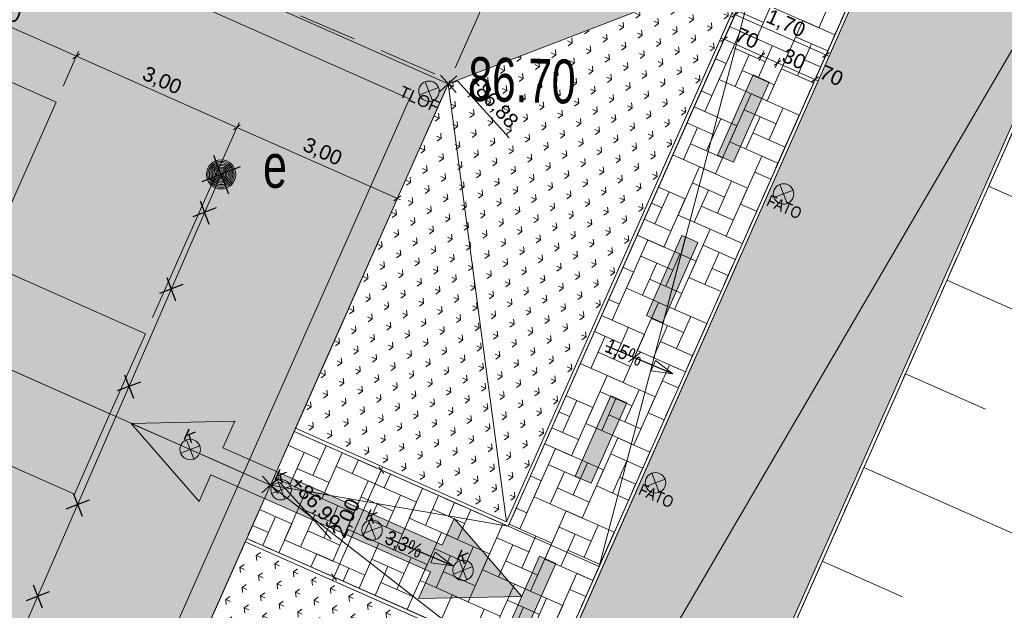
# Model space of a CAD drawing. Header units: metres. Extents: x -1013 to 1493497, y -5789518 to 1032.
# Tile 43 of 73: x 6 to 23, y -3 to 7. Entities that reach past the tile are written whole.
import ezdxf
from ezdxf.xclip import XClip

# ---------------------------------------------------------------- set-up
doc = ezdxf.new("R2010")
doc.units = ezdxf.units.M
doc.header["$MEASUREMENT"] = 0
doc.header["$XCLIPFRAME"] = 0
doc.linetypes.add('2_KTCR02', pattern=[1.5, 1, -0.5])
doc.linetypes.add('Kropki i Kreski', pattern=[0.72, 0.36, -0.18, 0, -0.18])
for name, color, linetype in [('130-Z Teren', 7, 'Continuous'), ('700-L Mapa 1_100 dwg', 7, 'Continuous'), ('711-L Wymiary opisy', 7, 'Continuous')]:
    doc.layers.add(name, color=color, linetype=linetype)
for name, color, linetype, lineweight in [('130-Z Teren1', 7, 'Continuous', 13), ('130-Z Teren114', 113, 'Continuous', 25), ('130-Z Teren21', 37, 'Continuous', 5), ('130-Z Teren252', 70, 'Continuous', 13), ('130-Z Teren69', 41, 'Continuous', 13), ('130-Z Teren93', 254, 'Continuous', 13), ('130-Z Teren94', 9, 'Continuous', 13), ('310-W Oświetlenie1', 7, 'Continuous', 13), ('450-K Belki21', 37, 'Continuous', 5), ('450-K Belki69', 41, 'Continuous', 13), ('703-L Płaszczyzny podejścia 2D3', 152, 'Continuous', 30), ('709-L Rzędne terenu25', 5, 'Continuous', 13), ('709-L Rzędne terenu85', 1, 'Continuous', 25), ('711-L Wymiary opisy1', 7, 'Continuous', 13), ('711-L Wymiary opisy85', 1, 'Continuous', 25), ('718-L Elementy do rozbiórki85', 1, 'Continuous', 25), ('720-L Oznakowanie lądowiska1', 7, 'Continuous', 13), ('720-L Oznakowanie lądowiska253', 2, 'Continuous', 13), ('720-L Oznakowanie lądowiska91', 255, 'Continuous', 13), ('720-L Oznakowanie lądowiska94', 9, 'Continuous', 13), ('810-G Ogólne2', 4, 'Continuous', 20), ('ex_02_DXF_MZ_500_4_KTCR_D_L_17', 9, 'Continuous', 18), ('ex_02_DXF_MZ_500_4_RTPW_T_17', 9, 'Continuous', 18), ('ex_02_DXF_MZ_500_4_SUPE_D_L_31', 9, 'Continuous', 18), ('ex_02_DXF_MZ_500_4_SUUE_D_T_97', 9, 'Continuous', 18), ('ex_02_DXF_MZ_500_4_SUUE_E_T_87', 9, 'Continuous', 18)]:
    doc.layers.add(name, color=color, linetype=linetype, lineweight=lineweight)
doc.styles.add('STYL_AUTOMATYCZNY_1', font='arial.ttf')
doc.styles.add('STYL_AUTOMATYCZNY_2', font='arial.ttf')
doc.styles.add('STYL_AUTOMATYCZNY_3', font='ARIALN.TTF')
doc.styles.add('STYL_AUTOMATYCZNY_4', font='arial.ttf', dxfattribs={"width": 0.7})
doc.dimstyles.new('STYL_AUTOMATYCZNY__1', dxfattribs={"dimtxt": 0.25, "dimasz": 0.095, "dimexe": 0.18, "dimexo": 0.3, "dimgap": 0, "dimtad": 1, "dimzin": 0, "dimdsep": 46, "dimtxsty": 'STYL_AUTOMATYCZNY_2', "dimblk": 'ARROWHEAD_2', "dimblk1": 'ARROWHEAD_2', "dimblk2": 'ARROWHEAD_2', "dimcen": 0.09, "dimclrd": 7, "dimclre": 7, "dimclrt": 1, "dimazin": 0, "dimtfac": 1, "dimtdec": 4, "dimtmove": 0, "dimatfit": 3, "dimfxl": 1, "dimtolj": 1, "dimtzin": 0, "dimarcsym": 0})
doc.dimstyles.new('STYL_AUTOMATYCZNY__5', dxfattribs={"dimtxt": 0.18, "dimasz": 0.3648, "dimexe": 0.18, "dimexo": 0.0625, "dimgap": 0, "dimtad": 0, "dimtih": 1, "dimtoh": 1, "dimdec": 4, "dimzin": 0, "dimdsep": 46, "dimcen": 0.09, "dimadec": 0, "dimazin": 0, "dimtfac": 1, "dimtdec": 4, "dimtmove": 0, "dimatfit": 3, "dimldrblk": 'ARROWHEAD_4', "dimfxl": 1, "dimtolj": 1, "dimtzin": 0, "dimarcsym": 0})

# ---------------------------------------------------------------- blocks, each defined once
blk = doc.blocks.new('*X4')
at = {"layer": '130-Z Teren93', "color": 254, "linetype": 'Continuous', "lineweight": 13}
for p, q in [((20.273, 7.996), (19.908, 7.173)), ((19.207, 7.812), (18.843, 6.989)), ((18.964, 7.264), (18.507, 7.466)), ((19.908, 7.173), (19.086, 7.538)), ((19.27, 6.472), (19.634, 7.295)), ((20.183, 7.052), (19.634, 7.295)), ((18.204, 6.288), (18.568, 7.111)), ((18.843, 6.989), (18.385, 7.192)), ((19.391, 6.746), (18.568, 7.111)), ((19.513, 7.02), (20.061, 6.777)), ((19.787, 6.899), (19.544, 6.35)), ((18.447, 6.837), (18.995, 6.593)), ((18.874, 6.319), (19.117, 6.868)), ((19.391, 6.746), (19.026, 5.923)), ((18.325, 6.562), (17.961, 5.739)), ((18.325, 6.562), (18.142, 6.643)), ((18.721, 6.715), (18.478, 6.166)), ((19.94, 6.503), (19.665, 6.625)), ((19.148, 6.198), (18.599, 6.441)), ((19.818, 6.229), (19.27, 6.472)), ((19.026, 5.923), (18.204, 6.288)), ((18.082, 6.014), (17.899, 6.095)), ((18.388, 5.222), (18.752, 6.045)), ((19.575, 5.68), (18.752, 6.045)), ((18.509, 5.496), (17.778, 5.82)), ((17.961, 5.739), (17.778, 5.82)), ((18.631, 5.771), (19.179, 5.528)), ((19.058, 5.253), (19.301, 5.802)), ((17.992, 5.069), (18.235, 5.618)), ((18.905, 5.649), (18.662, 5.101)), ((19.575, 5.68), (19.21, 4.857)), ((17.839, 5.465), (17.596, 4.917)), ((17.656, 5.546), (18.113, 5.344)), ((18.509, 5.496), (18.144, 4.673)), ((19.21, 4.857), (18.388, 5.222)), ((19.332, 5.132), (18.783, 5.375)), ((18.266, 4.948), (17.717, 5.191)), ((18.144, 4.673), (17.413, 4.998)), ((18.572, 4.156), (18.936, 4.979)), ((19.21, 4.857), (18.936, 4.979)), ((17.506, 3.972), (17.87, 4.795)), ((18.693, 4.43), (17.87, 4.795)), ((18.176, 4.003), (18.419, 4.552)), ((18.815, 4.705), (19.089, 4.583)), ((17.627, 4.246), (17.17, 4.449)), ((17.749, 4.521), (18.297, 4.278)), ((18.023, 4.399), (17.78, 3.851)), ((18.693, 4.43), (18.328, 3.608)), ((17.11, 3.819), (17.353, 4.368)), ((17.627, 4.246), (17.263, 3.424)), ((17.048, 4.175), (17.231, 4.094)), ((18.45, 3.882), (17.901, 4.125)), ((18.846, 4.035), (18.572, 4.156)), ((17.384, 3.698), (16.927, 3.9)), ((18.328, 3.608), (17.506, 3.972)), ((17.69, 2.906), (18.054, 3.729)), ((18.603, 3.486), (18.054, 3.729)), ((16.624, 2.722), (16.988, 3.545)), ((17.263, 3.424), (16.805, 3.626)), ((17.811, 3.181), (16.988, 3.545)), ((17.933, 3.455), (18.481, 3.212)), ((16.867, 3.271), (17.415, 3.028)), ((17.294, 2.754), (17.537, 3.302)), ((18.207, 3.333), (17.964, 2.785)), ((16.745, 2.997), (16.562, 3.078)), ((17.141, 3.149), (16.898, 2.601)), ((17.811, 3.181), (17.446, 2.358)), ((18.36, 2.937), (18.085, 3.059)), ((16.745, 2.997), (16.381, 2.174)), ((17.568, 2.632), (17.019, 2.875)), ((18.238, 2.663), (17.69, 2.906)), ((17.446, 2.358), (16.624, 2.722)), ((16.502, 2.448), (16.319, 2.529)), ((16.808, 1.656), (17.172, 2.479)), ((17.995, 2.115), (17.172, 2.479)), ((16.929, 1.931), (16.198, 2.255)), ((16.381, 2.174), (16.198, 2.255)), ((17.051, 2.205), (17.599, 1.962)), ((17.478, 1.688), (17.721, 2.236)), ((16.412, 1.504), (16.655, 2.052)), ((17.325, 2.083), (17.082, 1.535)), ((17.995, 2.115), (17.63, 1.292)), ((16.259, 1.9), (16.016, 1.351)), ((16.076, 1.981), (16.533, 1.778)), ((16.929, 1.931), (16.564, 1.108)), ((17.752, 1.566), (17.203, 1.809)), ((16.686, 1.382), (16.137, 1.625)), ((17.63, 1.292), (16.808, 1.656)), ((16.564, 1.108), (15.833, 1.432)), ((16.992, 0.591), (17.356, 1.413)), ((17.63, 1.292), (17.356, 1.413)), ((15.926, 0.407), (16.29, 1.229)), ((17.113, 0.865), (16.29, 1.229)), ((17.235, 1.139), (17.509, 1.018)), ((16.047, 0.681), (15.59, 0.883)), ((16.169, 0.955), (16.717, 0.712)), ((16.596, 0.438), (16.839, 0.986)), ((17.113, 0.865), (16.748, 0.042)), ((15.53, 0.254), (15.773, 0.802)), ((16.047, 0.681), (15.683, -0.142)), ((16.443, 0.834), (16.2, 0.285)), ((15.468, 0.609), (15.651, 0.528)), ((16.87, 0.316), (16.321, 0.559)), ((17.266, 0.469), (16.992, 0.591)), ((16.748, 0.042), (15.926, 0.407)), ((15.804, 0.132), (15.347, 0.335)), ((10.839, 0.035), (11.388, -0.208)), ((11.266, -0.482), (11.492, 0.028)), ((15.683, -0.142), (15.225, 0.061)), ((16.11, -0.659), (16.474, 0.164)), ((17.023, -0.08), (16.474, 0.164)), ((11.113, -0.086), (10.87, -0.635)), ((11.766, -0.093), (11.419, -0.878)), ((11.662, -0.329), (11.766, -0.093)), ((15.044, -0.843), (15.408, -0.02)), ((16.231, -0.385), (15.408, -0.02)), ((16.353, -0.111), (16.901, -0.354)), ((12.485, -0.694), (11.662, -0.329)), ((12.041, -0.215), (11.936, -0.451)), ((15.287, -0.295), (15.835, -0.538)), ((15.714, -0.812), (15.957, -0.264)), ((16.627, -0.232), (16.384, -0.781)), ((11.54, -0.603), (10.992, -0.36)), ((12.589, -0.458), (12.485, -0.694)), ((15.165, -0.569), (14.982, -0.488)), ((15.561, -0.416), (15.318, -0.965)), ((16.231, -0.385), (15.866, -1.208)), ((11.419, -0.878), (10.596, -0.513)), ((11.846, -1.395), (12.211, -0.572)), ((13.033, -0.937), (12.211, -0.572)), ((15.165, -0.569), (14.801, -1.392)), ((16.658, -0.902), (16.11, -0.659)), ((16.78, -0.628), (16.505, -0.507)), ((10.78, -1.579), (11.145, -0.756)), ((11.967, -1.121), (11.145, -0.756)), ((12.516, -1.364), (12.759, -0.815)), ((12.912, -1.211), (13.138, -0.701)), ((13.412, -0.823), (13.186, -1.333)), ((15.988, -0.934), (15.439, -0.691)), ((11.45, -1.548), (11.693, -0.999)), ((12.089, -0.847), (12.638, -1.09)), ((12.363, -0.968), (12.12, -1.517)), ((13.033, -0.937), (12.669, -1.76)), ((13.582, -1.18), (13.686, -0.944)), ((15.866, -1.208), (15.044, -0.843)), ((10.902, -1.305), (10.353, -1.062)), ((11.023, -1.03), (11.572, -1.274)), ((11.297, -1.152), (11.054, -1.701)), ((11.967, -1.121), (11.603, -1.944)), ((13.856, -1.301), (13.308, -1.058)), ((13.961, -1.066), (13.735, -1.576)), ((14.922, -1.118), (14.739, -1.037)), ((15.228, -1.909), (15.592, -1.086)), ((16.415, -1.451), (15.592, -1.086)), ((10.231, -1.336), (10.506, -1.457)), ((10.408, -1.679), (10.627, -1.183)), ((10.902, -1.305), (10.682, -1.8)), ((12.79, -1.485), (12.242, -1.242)), ((13.735, -1.576), (12.912, -1.211)), ((14.162, -2.093), (14.509, -1.309)), ((15.349, -1.635), (14.618, -1.311)), ((14.801, -1.392), (14.618, -1.311)), ((15.898, -1.878), (16.141, -1.329)), ((11.724, -1.669), (11.176, -1.426)), ((12.669, -1.76), (11.846, -1.395)), ((13.096, -2.277), (13.46, -1.454)), ((14.283, -1.819), (13.46, -1.454)), ((14.832, -2.062), (15.075, -1.513)), ((15.471, -1.361), (16.019, -1.604)), ((15.745, -1.482), (15.502, -2.031)), ((16.415, -1.451), (16.05, -2.274)), ((11.603, -1.944), (10.78, -1.579)), ((12.053, -2.408), (12.394, -1.638)), ((13.217, -2.003), (12.394, -1.638)), ((14.405, -1.545), (14.953, -1.788)), ((14.679, -1.666), (14.436, -2.215)), ((15.349, -1.635), (14.984, -2.458)), ((11.23, -2.043), (11.329, -1.822)), ((12.151, -2.187), (11.329, -1.822)), ((13.339, -1.729), (13.887, -1.972)), ((13.613, -1.85), (13.37, -2.399)), ((13.766, -2.246), (14.009, -1.697)), ((14.283, -1.819), (13.919, -2.642)), ((16.172, -2), (15.623, -1.756)), ((12.273, -1.912), (12.821, -2.156)), ((12.7, -2.43), (12.943, -1.881)), ((13.217, -2.003), (12.876, -2.773)), ((15.106, -2.183), (14.557, -1.94)), ((16.05, -2.274), (15.228, -1.909)), ((11.779, -2.287), (11.877, -2.065)), ((12.151, -2.187), (12.053, -2.408)), ((12.547, -2.034), (12.328, -2.53)), ((14.04, -2.367), (13.492, -2.124)), ((14.984, -2.458), (14.162, -2.093)), ((15.412, -2.975), (15.776, -2.152)), ((16.05, -2.274), (15.776, -2.152)), ((12.974, -2.551), (12.426, -2.308)), ((13.919, -2.642), (13.096, -2.277)), ((14.346, -3.159), (14.71, -2.336)), ((15.533, -2.701), (14.71, -2.336)), ((13.425, -3.016), (13.644, -2.52)), ((14.467, -2.885), (13.644, -2.52)), ((15.655, -2.427), (15.929, -2.548)), ((14.589, -2.61), (15.137, -2.854)), ((15.016, -3.128), (15.259, -2.579)), ((13.95, -3.312), (14.193, -2.763)), ((14.863, -2.732), (14.62, -3.281)), ((15.533, -2.701), (15.168, -3.524))]:
    blk.add_line(p, q, dxfattribs=at)
blk = doc.blocks.new('*D12')
at = {"layer": '711-L Wymiary opisy1', "color": 7, "linetype": 'Continuous', "lineweight": 13}
for p, q in [((-4.28, 25.527), (4.085, 21.82)), ((-0.015, 12.565), (4.123, 21.905)), ((4.144, 21.862), (4.027, 21.777)), ((4.085, 21.82), (17.799, 15.743)), ((13.698, 6.488), (17.837, 15.828)), ((17.858, 15.785), (17.741, 15.7)), ((17.799, 15.743), (26.165, 12.036))]:
    blk.add_line(p, q, dxfattribs=at)
at = {"layer": '711-L Wymiary opisy85', "color": 1, "lineweight": 25, "insert": (10.57, 19.001), "char_height": 0.25, "attachment_point": 7, "rotation": 336.1008, "style": 'STYL_AUTOMATYCZNY_2'}
blk.add_mtext('\\A1;{\\pql;\\fArial|b0|i0|c238|p0;\\W1.000000;15,00}', dxfattribs=at)
blk = doc.blocks.new('ARROWHEAD_2')
at = {"color": 0, "linetype": 'Continuous', "lineweight": 0}
for p, q in [((0, 0), (-1, 0)), ((-0.38, -0.66), (0.38, 0.66))]:
    blk.add_line(p, q, dxfattribs=at)
blk = doc.blocks.new('*D13')
at = {"layer": '711-L Wymiary opisy1', "color": 7, "linetype": 'Continuous', "lineweight": 13}
for p, q in [((17.858, 15.785), (17.741, 15.7)), ((17.799, 15.743), (26.165, 12.036)), ((25.771, 11.146), (26.203, 12.122)), ((26.107, 11.993), (26.223, 12.078)), ((26.165, 12.036), (26.221, 12.011))]:
    blk.add_line(p, q, dxfattribs=at)
at = {"layer": '711-L Wymiary opisy85', "color": 1, "lineweight": 25, "insert": (21.697, 14.07), "char_height": 0.25, "attachment_point": 7, "rotation": 336.1008, "style": 'STYL_AUTOMATYCZNY_2'}
blk.add_mtext('\\A1;{\\pql;\\fArial|b0|i0|c238|p0;\\W1.000000;9,15}', dxfattribs=at)
blk = doc.blocks.new('*D24')
at = {"layer": '711-L Wymiary opisy1', "color": 7, "linetype": 'Continuous', "lineweight": 13}
for p, q in [((13.455, 5.94), (12.671, 4.168)), ((9.907, 5.427), (10.024, 5.512)), ((12.709, 4.254), (9.966, 5.47)), ((12.65, 4.212), (12.767, 4.297)), ((12.764, 4.229), (12.709, 4.254))]:
    blk.add_line(p, q, dxfattribs=at)
at = {"layer": '711-L Wymiary opisy85', "color": 1, "lineweight": 25, "insert": (11.052, 5.043), "char_height": 0.25, "attachment_point": 7, "rotation": 336.1008, "style": 'STYL_AUTOMATYCZNY_2'}
blk.add_mtext('\\A1;{\\pql;\\fArial|b0|i0|c238|p0;\\W1.000000;3,00}', dxfattribs=at)
blk = doc.blocks.new('*D25')
at = {"layer": '711-L Wymiary opisy1', "color": 7, "linetype": 'Continuous', "lineweight": 13}
for p, q in [((7.223, 6.685), (4.48, 7.9)), ((7.261, 6.771), (6.998, 6.176)), ((7.165, 6.642), (7.281, 6.727)), ((9.966, 5.47), (7.223, 6.685)), ((10.004, 5.555), (8.525, 2.218)), ((9.907, 5.427), (10.024, 5.512)), ((12.709, 4.254), (9.966, 5.47))]:
    blk.add_line(p, q, dxfattribs=at)
at = {"layer": '711-L Wymiary opisy85', "color": 1, "lineweight": 25, "insert": (8.31, 6.258), "char_height": 0.25, "attachment_point": 7, "rotation": 336.1008, "style": 'STYL_AUTOMATYCZNY_2'}
blk.add_mtext('\\A1;{\\pql;\\fArial|b0|i0|c238|p0;\\W1.000000;3,00}', dxfattribs=at)
blk = doc.blocks.new('*D26')
at = {"layer": '711-L Wymiary opisy1', "color": 7, "linetype": 'Continuous', "lineweight": 13}
for p, q in [((4.48, 7.9), (1.737, 9.116)), ((4.518, 7.986), (4.255, 7.392)), ((4.422, 7.858), (4.538, 7.943)), ((7.223, 6.685), (4.48, 7.9)), ((7.165, 6.642), (7.281, 6.727))]:
    blk.add_line(p, q, dxfattribs=at)
at = {"layer": '711-L Wymiary opisy85', "color": 1, "lineweight": 25, "insert": (5.567, 7.474), "char_height": 0.25, "attachment_point": 7, "rotation": 336.1008, "style": 'STYL_AUTOMATYCZNY_2'}
blk.add_mtext('\\A1;{\\pql;\\fArial|b0|i0|c238|p0;\\W1.000000;3,00}', dxfattribs=at)
blk = doc.blocks.new('*D44')
at = {"layer": '711-L Wymiary opisy1', "color": 7, "linetype": 'Continuous', "lineweight": 13}
for p, q in [((20.976, 8.842), (19.806, 6.203)), ((19.204, 6.572), (18.93, 6.693)), ((19.146, 6.529), (19.263, 6.614)), ((19.242, 6.658), (19.166, 6.486)), ((19.844, 6.288), (19.204, 6.572)), ((19.786, 6.246), (19.903, 6.331)), ((19.9, 6.264), (19.844, 6.288))]:
    blk.add_line(p, q, dxfattribs=at)
at = {"layer": '711-L Wymiary opisy85', "color": 1, "lineweight": 25, "char_height": 0.25, "attachment_point": 7, "rotation": 336.1008, "style": 'STYL_AUTOMATYCZNY_2'}
for s, insert in [('\\A1;{\\pql;\\fArial|b0|i0|c238|p0;\\W1.000000;30}', (19.258, 6.603)), ('\\A1;{\\pql;\\fArial|b0|i0|c238|p0;\\W1.000000;70}', (19.898, 6.319))]:
    blk.add_mtext(s, dxfattribs=dict(at, insert=insert))
blk = doc.blocks.new('*D45')
at = {"layer": '711-L Wymiary opisy1', "color": 7, "linetype": 'Continuous', "lineweight": 13}
for p, q in [((18.872, 6.651), (18.988, 6.736)), ((19.204, 6.572), (18.93, 6.693)), ((19.146, 6.529), (19.263, 6.614))]:
    blk.add_line(p, q, dxfattribs=at)
blk = doc.blocks.new('*D46')
at = {"layer": '711-L Wymiary opisy1', "color": 7, "linetype": 'Continuous', "lineweight": 13}
for p, q in [((18.733, 7.976), (18.252, 6.891)), ((18.349, 7.02), (18.232, 6.935)), ((18.29, 6.977), (18.234, 7.002)), ((18.93, 6.693), (18.29, 6.977)), ((18.872, 6.651), (18.988, 6.736)), ((18.968, 6.779), (18.892, 6.608)), ((19.204, 6.572), (18.93, 6.693))]:
    blk.add_line(p, q, dxfattribs=at)
at = {"layer": '711-L Wymiary opisy85', "color": 1, "lineweight": 25, "insert": (18.456, 6.958), "char_height": 0.25, "attachment_point": 7, "rotation": 336.1008, "style": 'STYL_AUTOMATYCZNY_2'}
blk.add_mtext('\\A1;{\\pql;\\fArial|b0|i0|c238|p0;\\W1.000000;70}', dxfattribs=at)
blk = doc.blocks.new('*D53')
at = {"layer": '711-L Wymiary opisy1', "color": 7, "linetype": 'Continuous', "lineweight": 13}
for p, q in [((20.976, 8.842), (19.993, 6.623)), ((18.733, 7.976), (18.439, 7.312)), ((18.535, 7.44), (18.418, 7.355)), ((18.477, 7.398), (18.421, 7.422)), ((20.031, 6.709), (18.477, 7.398)), ((19.973, 6.666), (20.089, 6.752)), ((20.087, 6.684), (20.031, 6.709))]:
    blk.add_line(p, q, dxfattribs=at)
at = {"layer": '711-L Wymiary opisy85', "color": 1, "lineweight": 25, "insert": (18.969, 7.234), "char_height": 0.25, "attachment_point": 7, "rotation": 336.1008, "style": 'STYL_AUTOMATYCZNY_2'}
blk.add_mtext('\\A1;{\\pql;\\fArial|b0|i0|c238|p0;\\W1.000000;1,70}', dxfattribs=at)
blk = doc.blocks.new('*D56')
at = {"layer": '711-L Wymiary opisy1', "color": 7, "linetype": 'Continuous', "lineweight": 13}
for p, q in [((12.475, -0.447), (12.39, -0.33)), ((12.433, -0.389), (12.457, -0.333)), ((11.622, -2.217), (12.433, -0.389)), ((14.326, -1.228), (12.347, -0.351)), ((13.516, -3.056), (11.537, -2.179)), ((11.58, -2.159), (11.665, -2.275)), ((11.598, -2.273), (11.622, -2.217))]:
    blk.add_line(p, q, dxfattribs=at)
at = {"layer": '711-L Wymiary opisy85', "color": 1, "lineweight": 25, "insert": (11.847, -1.588), "char_height": 0.25, "attachment_point": 7, "rotation": 66.1008, "style": 'STYL_AUTOMATYCZNY_2'}
blk.add_mtext('\\A1;{\\pql;\\fArial|b0|i0|c238|p0;\\W1.000000;2,00}', dxfattribs=at)
blk = doc.blocks.new('ARROWHEAD_4')
at = {"color": 0, "linetype": 'Continuous', "lineweight": 0}
blk.add_line((0, 0), (-1, 0), dxfattribs=at)
at = {"color": 0, "linetype": 'Continuous', "lineweight": 0, "flags": 128}
blk.add_lwpolyline([(-1, 0.2679), (0, 0), (-1, -0.2679)], close=True, dxfattribs=at)
blk = doc.blocks.new('Rysunek_1_4', base_point=(-51.91, -72.413))
at = {"layer": 'ex_02_DXF_MZ_500_4_KTCR_D_L_17', "color": 9, "linetype": '2_KTCR02', "lineweight": 18}
for p, q in [((0.041, 12.149), (13.604, 6.274)), ((13.604, 6.274), (7.5, -7.5))]:
    blk.add_line(p, q, dxfattribs=at)
at = {"layer": 'ex_02_DXF_MZ_500_4_SUPE_D_L_31', "color": 9, "linetype": 'Continuous', "lineweight": 18}
blk.add_line((9.695, 4.667), (6.122, -3.559), dxfattribs=at)
at = {"layer": 'ex_02_DXF_MZ_500_4_SUUE_D_T_97', "color": 9, "linetype": 'Continuous', "lineweight": 18}
for radius in [0.25, 0.225, 0.2, 0.175, 0.15, 0.125, 0.1, 0.075, 0.05, 0.025, 0.00715]:
    blk.add_circle((9.695, 4.667), radius, dxfattribs=at)
at = {"layer": 'ex_02_DXF_MZ_500_4_RTPW_T_17', "color": 9, "linetype": 'Continuous', "lineweight": 18, "insert": (13.907, 5.916), "char_height": 0.75, "attachment_point": 7, "rotation": 358.383, "style": 'STYL_AUTOMATYCZNY_4'}
blk.add_mtext('\\A1;{\\pql;\\fArial|b0|i0|c238|p0;\\W0.700000;86.70}', dxfattribs=at)
at = {"layer": 'ex_02_DXF_MZ_500_4_SUUE_E_T_87', "color": 9, "linetype": 'Continuous', "lineweight": 18, "insert": (10.413, 4.807), "char_height": 0.75, "attachment_point": 4, "style": 'STYL_AUTOMATYCZNY_4'}
blk.add_mtext('\\A1;{\\pql;\\fArial|b0|i0|c238|p0;\\W0.700000;e}', dxfattribs=at)

msp = doc.modelspace()

# ---------------------------------------------------------------- hatches: boundary and pattern name
at = {"layer": '130-Z Teren114', "linetype": 'Continuous', "lineweight": 25}
h = msp.add_hatch(dxfattribs=at)
h.set_pattern_fill('trawa_0001', color=113, style=0, pattern_type=2)
h.set_pattern_definition([(156.1008, (16.9383, -3.47895), (0.243077, 0.548556), [0.086603, -0.259808]), (156.1008, (16.90147, -3.1345), (0.243077, 0.548556), [0.086603, -0.259808]), (96.1008, (16.9383, -3.47895), (0.596602, 0.063767), [0.086603, -0.259808]), (96.1008, (16.6216, -3.3386), (0.596602, 0.063767), [0.086603, -0.259808]), (216.1008, (16.9383, -3.47895), (-0.353525, 0.484789), [0.086603, -0.259808]), (216.1008, (16.6216, -3.3386), (-0.353525, 0.484789), [0.086603, -0.259808])])
h.paths.add_polyline_path([(10.4326, -15.0997), (12.128, -19.4933), (25.5699, 10.8413), (21.1766, 9.1465)])
at = {"layer": '130-Z Teren252', "linetype": 'Continuous', "lineweight": 13}
h = msp.add_hatch(dxfattribs=at)
h.set_pattern_fill('trawa_0001', color=70, style=0, pattern_type=2)
h.set_pattern_definition([(66.101, (7.53024, 11.0809), (-0.548556, 0.243077), [0.086603, -0.259808]), (66.101, (7.8747, 11.1177), (-0.548556, 0.243077), [0.086603, -0.259808]), (6.101, (7.53024, 11.0809), (-0.063767, 0.596602), [0.086603, -0.259808]), (6.101, (7.6706, 11.3976), (-0.063767, 0.596602), [0.086603, -0.259808]), (126.101, (7.53024, 11.0809), (0.48479, 0.353525), [0.086603, -0.259808]), (126.101, (7.6706, 11.3976), (0.48479, 0.353525), [0.086603, -0.259808])])
h.paths.add_polyline_path([(-0.137, 12.2908), (13.5769, 6.2139), (18.7753, 8.2199), (-2.1429, 17.4892)])
h = msp.add_hatch(dxfattribs=at)
h.set_pattern_fill('trawa_0001', color=70, style=0, pattern_type=2)
h.set_pattern_definition([(156.101, (12.367, -1.4533), (0.243077, 0.548556), [0.086603, -0.259808]), (156.101, (12.33017, -1.10886), (0.243077, 0.548556), [0.086603, -0.259808]), (96.101, (12.367, -1.4533), (0.596602, 0.063767), [0.086603, -0.259808]), (96.101, (12.0503, -1.31297), (0.596602, 0.063767), [0.086603, -0.259808]), (216.101, (12.367, -1.4533), (-0.353525, 0.48479), [0.086603, -0.259808]), (216.101, (12.0503, -1.31297), (-0.353525, 0.48479), [0.086603, -0.259808])])
h.paths.add_polyline_path([(14.5701, -1.2701), (18.7753, 8.2199), (13.5769, 6.2139), (10.9679, 0.3261)])
h = msp.add_hatch(dxfattribs=at)
h.set_pattern_fill('trawa_0001', color=70, style=0, pattern_type=2)
h.set_pattern_definition([(336.101, (12.367, -1.4533), (0.243077, 0.548556), [0.086603, -0.259808]), (336.101, (12.4038, -1.79776), (0.243077, 0.548556), [0.086603, -0.259808]), (276.101, (12.367, -1.4533), (0.596602, 0.063767), [0.086603, -0.259808]), (276.101, (12.6837, -1.59365), (0.596602, 0.063767), [0.086603, -0.259808]), (36.101, (12.367, -1.4533), (-0.353525, 0.48479), [0.086603, -0.259808]), (36.101, (12.6837, -1.59365), (-0.353525, 0.48479), [0.086603, -0.259808])])
h.paths.add_polyline_path([(13.7112, -3.2084), (10.109, -1.6122), (7.5, -7.5), (9.506, -12.6984)])
at = {"layer": '130-Z Teren93', "linetype": 'Continuous', "lineweight": 13}
h = msp.add_hatch(dxfattribs=at)
h.set_pattern_fill('Beton_zbrojony_0001', color=254, style=0, pattern_type=2)
h.set_pattern_definition([(21.1008, (3.68152, 2.3954), (-0.0936026, 0.2425666), []), (21.1008, (3.63472, 2.5167), (-0.0936026, 0.2425666), [0.195, -0.065])])
h.paths.add_polyline_path([(-0.137, 12.2908), (-3.1754, 5.4339), (-6.2139, -1.4231), (7.5, -7.5), (10.5385, -0.6431), (13.5769, 6.2139)])
at = {"layer": '720-L Oznakowanie lądowiska253', "linetype": 'Continuous', "lineweight": 13}
for points in [[(-3.1754, 5.4339), (-2.7183, 5.2313), (0.1176, 11.6311), (12.9172, 5.9593), (10.0813, -0.4405), (10.5385, -0.6431), (13.5769, 6.2139), (-0.137, 12.2908)], [(-3.1754, 5.4339), (-6.2139, -1.4231), (7.5, -7.5), (10.5385, -0.6431), (10.0813, -0.4405), (7.2454, -6.8403), (-5.5542, -1.1685), (-2.7183, 5.2313)]]:
    msp.add_hatch(color=2, dxfattribs=at).paths.add_polyline_path(points)
at = {"layer": '720-L Oznakowanie lądowiska91', "linetype": 'Continuous', "lineweight": 13}
for points in [[(-0.4327, 4.2185), (3.4987, 2.4764), (3.7012, 2.9336), (2.5127, 3.4602), (2.6747, 3.8259), (5.4175, 2.6106), (5.2555, 2.2448), (4.0669, 2.7715), (3.8644, 2.3144), (7.7957, 0.5723), (8.4034, 1.9437), (5.6606, 3.1591), (6.876, 5.9019), (4.1332, 7.1173), (2.9178, 4.3745), (0.175, 5.5899)], [(18.4521, 4.874), (19.0597, 6.2453), (18.7855, 6.3669), (18.1778, 4.9955)], [(-0.4327, 4.2185), (-1.0403, 2.8471), (1.7024, 1.6317), (0.487, -1.1111), (3.2298, -2.3264), (4.4452, 0.4163), (7.188, -0.7991), (7.7957, 0.5723), (3.8644, 2.3144), (3.6618, 1.8573), (4.8503, 1.3306), (4.6883, 0.9649), (1.9455, 2.1803), (2.1076, 2.546), (3.2961, 2.0193), (3.4987, 2.4764)], [(17.2367, 2.1312), (17.2665, 2.1985), (17.8444, 3.5026), (17.6332, 3.5961), (17.5701, 3.6241), (16.9624, 2.2527)], [(16.0213, -0.6116), (16.629, 0.7598), (16.3547, 0.8813), (15.747, -0.4901)], [(14.8355, -2.5472), (13.6765, -1.2133), (13.474, -1.6704), (11.554, -0.8196), (10.6397, -0.4145), (9.7255, -0.0094), (9.9281, 0.4478), (8.1614, 0.4103), (9.3204, -0.9236), (9.5229, -0.4665), (10.4372, -0.8716), (11.3514, -1.2767), (13.2714, -2.1275), (13.0688, -2.5846)], [(15.4136, -1.983), (15.1393, -1.8615), (14.5316, -3.2329), (14.8059, -3.3544)]]:
    msp.add_hatch(color=8, dxfattribs=at).paths.add_polyline_path(points)

# ---------------------------------------------------------------- linework, layer by layer
at = {"layer": '130-Z Teren1', "color": 7, "linetype": 'Continuous', "lineweight": 13, "flags": 128}
for points in [[(-0.137, 12.2908), (-2.1429, 17.4892), (18.7753, 8.2199), (13.5769, 6.2139)], [(-0.137, 12.2908), (-3.1754, 5.4339), (-6.2139, -1.4231), (7.5, -7.5), (10.5385, -0.6431), (13.5769, 6.2139)], [(10.4326, -15.0997), (12.128, -19.4933), (25.5699, 10.8413), (21.1766, 9.1465)], [(16.1549, -2.038), (21.0974, 9.1159), (18.8545, 8.2504), (14.6006, -1.3493), (10.9436, 0.2712), (10.5385, -0.6431), (10.1333, -1.5573), (13.7904, -3.1778), (9.5365, -12.7776), (10.402, -15.0205), (15.3446, -3.8665)], [(14.5701, -1.2701), (18.7753, 8.2199), (13.5769, 6.2139), (10.9679, 0.3261)], [(13.7112, -3.2084), (9.506, -12.6984), (7.5, -7.5), (10.109, -1.6122)]]:
    msp.add_lwpolyline(points, close=True, dxfattribs=at)
at = {"layer": '130-Z Teren1', "color": 7, "linetype": 'Continuous', "lineweight": 13}
for points in [[(22.8092, 4.463), (24.1806, 3.8553)], [(22.0991, 2.8606), (24.8419, 1.6453)], [(21.3891, 1.2583), (22.7605, 0.6506)], [(20.679, -0.3441), (23.4218, -1.5595)], [(19.969, -1.9464), (21.3404, -2.5541)]]:
    msp.add_lwpolyline(points, dxfattribs=at)
at = {"layer": '130-Z Teren21', "color": 37, "linetype": 'Continuous', "lineweight": 5}
for p, q in [((21.0974, 9.1159), (10.402, -15.0205)), ((21.1766, 9.1465), (10.4326, -15.0997)), ((18.8545, 8.2504), (14.6006, -1.3493)), ((18.7753, 8.2199), (14.5701, -1.2701)), ((10.9679, 0.3261), (10.9436, 0.2712)), ((14.6006, -1.3493), (10.9436, 0.2712)), ((14.5701, -1.2701), (10.9679, 0.3261)), ((10.1333, -1.5573), (10.109, -1.6122)), ((13.7112, -3.2084), (10.109, -1.6122)), ((13.7904, -3.1778), (10.1333, -1.5573))]:
    msp.add_line(p, q, dxfattribs=at)
at = {"layer": '130-Z Teren69', "color": 41, "linetype": 'Kropki i Kreski', "lineweight": 13}
for p, q in [((21.0974, 9.1159), (10.402, -15.0205)), ((14.6006, -1.3493), (18.8545, 8.2504)), ((14.6006, -1.3493), (10.9436, 0.2712)), ((13.7904, -3.1778), (10.1333, -1.5573))]:
    msp.add_line(p, q, dxfattribs=at)
at = {"layer": '130-Z Teren94', "color": 9, "linetype": 'Continuous', "lineweight": 13}
for p, q in [((10.4326, -15.0997), (25.5699, 10.8413)), ((16.1549, -2.038), (18.8545, 8.2504)), ((14.5701, -1.2701), (13.5769, 6.2139)), ((-3.1754, 5.4339), (10.5385, -0.6431)), ((10.5385, -0.6431), (13.7904, -3.1778)), ((14.6006, -1.3493), (10.5385, -0.6431)), ((16.1549, -2.038), (14.6006, -1.3493))]:
    msp.add_line(p, q, dxfattribs=at)
at = {"layer": '310-W Oświetlenie1', "color": 7, "linetype": 'Continuous', "lineweight": 13}
for p, q in [((13.1841, 6.2499), (13.3101, 5.9233)), ((13.4103, 6.1496), (13.0838, 6.0236)), ((19.4688, 4.3947), (19.1423, 4.2687)), ((19.2426, 4.4949), (19.3686, 4.1684)), ((9.0038, -0.0984), (9.3303, 0.0276)), ((9.2301, -0.1986), (9.1041, 0.1279)), ((17.0549, -0.4421), (17.1809, -0.7686)), ((10.5581, -0.7871), (10.8846, -0.6611)), ((10.7843, -0.8873), (10.6583, -0.5608)), ((17.2811, -0.5423), (16.9546, -0.6683)), ((12.3386, -1.5761), (12.2126, -1.2495)), ((12.1123, -1.4758), (12.4388, -1.3498)), ((13.8928, -2.2648), (13.7668, -1.9382)), ((13.6665, -2.1645), (13.9931, -2.0385))]:
    msp.add_line(p, q, dxfattribs=at)
at = {"layer": '310-W Oświetlenie1', "color": 7, "linetype": 'Continuous', "lineweight": 13, "flags": 128}
for points in [[(13.1762, 5.9266, 1), (13.318, 6.2466, 1)], [(19.2347, 4.1717, -1), (19.3765, 4.4917, -1)], [(9.238, 0.1246, -1), (9.0962, -0.1954, -1)], [(17.047, -0.7653, -1), (17.1888, -0.4453, -1)], [(10.7922, -0.5641, -1), (10.6504, -0.8841, -1)], [(12.3465, -1.2528, -1), (12.2047, -1.5728, -1)], [(13.9007, -1.9415, -1), (13.7589, -2.2615, -1)]]:
    msp.add_lwpolyline(points, format="xyb", close=True, dxfattribs=at)
at = {"layer": '450-K Belki21', "color": 37, "linetype": 'Continuous', "lineweight": 5}
for p, q in [((12.128, -19.4932), (25.5699, 10.8413)), ((12.1585, -19.5724), (25.6491, 10.8719))]:
    msp.add_line(p, q, dxfattribs=at)
at = {"layer": '450-K Belki69', "color": 41, "linetype": 'Kropki i Kreski', "lineweight": 13}
msp.add_line((12.1585, -19.5724), (25.6491, 10.8719), dxfattribs=at)
at = {"layer": '703-L Płaszczyzny podejścia 2D3', "color": 152, "linetype": 'Continuous', "lineweight": 30}
msp.add_circle((8.2273, 10.355), 1021.6593, dxfattribs=at)
at = {"layer": '709-L Rzędne terenu25', "color": 5, "linetype": 'Continuous', "lineweight": 13}
for p, q in [((13.4288, 6.0795), (13.7251, 6.3482)), ((13.4426, 6.3621), (13.7113, 6.0657)), ((13.5769, 6.2139), (13.7384, 6.2591)), ((13.7384, 6.2591), (14.6172, 5.29)), ((10.4041, -0.4949), (10.6728, -0.7912)), ((10.3903, -0.7774), (10.6866, -0.5087)), ((10.5385, -0.6431), (10.7, -0.5979)), ((10.7, -0.5979), (11.5787, -1.5669))]:
    msp.add_line(p, q, dxfattribs=at)
at = {"layer": '718-L Elementy do rozbiórki85', "color": 1, "linetype": 'Continuous', "lineweight": 25}
for p, q in [((9.5674, 4.9964), (9.8219, 4.3367)), ((10.0245, 4.7938), (9.3648, 4.5393)), ((9.3358, 4.2139), (9.4885, 3.8181)), ((9.61, 4.0924), (9.2142, 3.9397)), ((8.7666, 2.9035), (8.9194, 2.5077)), ((9.0409, 2.7819), (8.6451, 2.6292)), ((8.0435, 1.2385), (8.1963, 0.8427)), ((8.3178, 1.117), (7.922, 0.9642)), ((7.1667, -0.7804), (7.3195, -1.1762)), ((7.441, -0.9019), (7.0452, -1.0547)), ((6.4857, -2.3484), (6.6385, -2.7443)), ((6.76, -2.47), (6.3642, -2.6227))]:
    msp.add_line(p, q, dxfattribs=at)
at = {"layer": '720-L Oznakowanie lądowiska1', "color": 7, "linetype": 'Continuous', "lineweight": 13, "flags": 128}
for points in [[(-3.1754, 5.4339), (-2.7183, 5.2313), (0.1176, 11.6311), (12.9172, 5.9593), (10.0813, -0.4405), (10.5385, -0.6431), (13.5769, 6.2139), (-0.137, 12.2908)], [(-0.4327, 4.2185), (3.4987, 2.4764), (3.7012, 2.9336), (2.5127, 3.4602), (2.6747, 3.8259), (5.4175, 2.6106), (5.2555, 2.2448), (4.0669, 2.7715), (3.8644, 2.3144), (7.7957, 0.5723), (8.4034, 1.9437), (5.6606, 3.1591), (6.876, 5.9019), (4.1332, 7.1173), (2.9178, 4.3745), (0.175, 5.5899)], [(18.4521, 4.874), (18.1778, 4.9955), (18.7855, 6.3669), (19.0597, 6.2453)], [(-3.1754, 5.4339), (-2.7183, 5.2313), (-5.5542, -1.1685), (7.2454, -6.8403), (10.0813, -0.4405), (10.5385, -0.6431), (7.5, -7.5), (-6.2139, -1.4231)], [(-0.4327, 4.2185), (3.4987, 2.4764), (3.2961, 2.0193), (2.1076, 2.546), (1.9455, 2.1803), (4.6883, 0.9649), (4.8503, 1.3306), (3.6618, 1.8573), (3.8644, 2.3144), (7.7957, 0.5723), (7.188, -0.7991), (4.4452, 0.4163), (3.2298, -2.3264), (0.487, -1.1111), (1.7024, 1.6317), (-1.0403, 2.8471)], [(17.2367, 2.1312), (16.9624, 2.2527), (17.5701, 3.6241), (17.6332, 3.5961), (17.8444, 3.5026), (17.2665, 2.1985)], [(16.0213, -0.6116), (15.747, -0.4901), (16.3547, 0.8813), (16.629, 0.7598)], [(14.8355, -2.5472), (13.0688, -2.5846), (13.2714, -2.1275), (11.3514, -1.2767), (10.4372, -0.8716), (9.5229, -0.4665), (9.3204, -0.9236), (8.1614, 0.4103), (9.9281, 0.4478), (9.7255, -0.0094), (10.6397, -0.4145), (11.554, -0.8196), (13.474, -1.6704), (13.6765, -1.2133)], [(15.4136, -1.983), (15.1393, -1.8615), (14.5316, -3.2329), (14.8059, -3.3544)]]:
    msp.add_lwpolyline(points, close=True, dxfattribs=at)
at = {"layer": '720-L Oznakowanie lądowiska94', "color": 9, "linetype": 'Continuous', "lineweight": 13}
for p, q in [((17.2665, 2.1985), (17.6332, 3.5961)), ((8.1614, 0.4103), (9.6242, -0.2379)), ((9.6242, -0.2379), (10.5385, -0.6431)), ((10.6397, -0.4145), (10.5385, -0.6431)), ((10.4372, -0.8716), (10.5385, -0.6431)), ((10.5385, -0.6431), (11.554, -0.8196)), ((10.5385, -0.6431), (11.3514, -1.2767))]:
    msp.add_line(p, q, dxfattribs=at)
at = {"layer": '810-G Ogólne2', "color": 4, "linetype": 'Continuous', "lineweight": 20}
msp.add_lwpolyline([(-18.2863, -6.0816), (-4.7955, 24.3632), (25.6493, 10.8724), (12.1585, -19.5724)], close=True, dxfattribs=at)

# ---------------------------------------------------------------- block references
at = {"layer": '130-Z Teren', "color": 7, "lineweight": 13}
msp.add_blockref('*X4', (0, 0), dxfattribs=at)
at = {"layer": '700-L Mapa 1_100 dwg', "color": 52, "linetype": 'Continuous', "lineweight": 25}
ref = msp.add_blockref('Rysunek_1_4', (-51.9097, -72.4133), dxfattribs=at)
XClip(ref).set_block_clipping_path([(-454.4097296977, -337.82710067), (350.5902703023, 193.0005136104)])

# ---------------------------------------------------------------- texts
at = {"layer": '310-W Oświetlenie1', "color": 7, "lineweight": 13, "char_height": 0.2, "rotation": 336.10081}
for s, insert, attachment_point, style in [('\\A1;{\\pql;\\fArial|b0|i0|c238|p0;\\W1.000000;TLOF}', (12.7581, 6.0952), 4, 'STYL_AUTOMATYCZNY_1'), ('\\A1;{\\pqr;\\fArial Narrow|b0|i0|c238|p0;\\W1.000000;FATO}', (19.5987, 3.9843), 6, 'STYL_AUTOMATYCZNY_3'), ('\\A1;{\\pqr;\\fArial|b0|i0|c238|p0;\\W1.000000;K}', (9.2449, 0.1614), 6, 'STYL_AUTOMATYCZNY_1'), ('\\A1;{\\pqr;\\fArial|b0|i0|c238|p0;\\W1.000000;K}', (10.7992, -0.5273), 6, 'STYL_AUTOMATYCZNY_1'), ('\\A1;{\\pqr;\\fArial Narrow|b0|i0|c238|p0;\\W1.000000;FATO}', (17.411, -0.9527), 6, 'STYL_AUTOMATYCZNY_3'), ('\\A1;{\\pqr;\\fArial|b0|i0|c238|p0;\\W1.000000;K}', (12.3534, -1.216), 6, 'STYL_AUTOMATYCZNY_1'), ('\\A1;{\\pqr;\\fArial|b0|i0|c238|p0;\\W1.000000;K}', (13.9077, -1.9048), 6, 'STYL_AUTOMATYCZNY_1')]:
    msp.add_mtext(s, dxfattribs=dict(at, insert=insert, attachment_point=attachment_point, style=style))
at = {"layer": '709-L Rzędne terenu85', "color": 1, "lineweight": 25, "char_height": 0.25, "attachment_point": 7, "rotation": 312.20162, "style": 'STYL_AUTOMATYCZNY_2'}
for s, insert in [('\\A1;{\\pql;\\fArial|b0|i0|c238|p0;\\W1.000000;+86,88}', (13.8594, 6.2001)), ('\\A1;{\\pql;\\fArial|b0|i0|c238|p0;\\W1.000000;+86,99}', (10.821, -0.6569))]:
    msp.add_mtext(s, dxfattribs=dict(at, insert=insert))
at = {"layer": '711-L Wymiary opisy1', "color": 7, "linetype": 'Continuous', "lineweight": 13, "char_height": 0.25, "attachment_point": 4, "style": 'STYL_AUTOMATYCZNY_3'}
for s, insert, rotation in [('\\A1;{\\pql;\\fArial Narrow|b0|i0|c238|p0;\\W1.000000;1,5%}', (16.2756, 1.7374), 336.10083), ('\\A1;{\\pql;\\fArial Narrow|b0|i0|c238|p0;\\W1.000000;3,3\\fArial Narrow|b0|i0|c238|p0;\\W1.000000;%}', (12.5137, -1.5418), 336.10079)]:
    msp.add_mtext(s, dxfattribs=dict(at, insert=insert, rotation=rotation))

# ---------------------------------------------------------------- dimensions: what is measured, and where the dimension line sits
at = {"layer": '711-L Wymiary opisy', "color": 7, "linetype": 'Continuous', "lineweight": 13}
for base, p1, p2, angle, picture, middle, turn in [((17.7994, 15.7427), (-0.137, 12.2908), (13.5769, 6.2139), 336.10081, '*D12', (11.004, 18.9453), 336.10081), ((26.1648, 12.0358), (13.5769, 6.2139), (25.6491, 10.8719), 336.10081, '*D13', (22.0438, 14.0533), 336.10081), ((4.4802, 7.9003), (6.876, 5.9019), (4.1332, 7.1173), 156.10081, '*D26', (5.9133, 7.4567), 336.10081), ((18.4766, 7.3977), (21.0974, 9.1159), (18.8545, 8.2504), 156.10081, '*D53', (19.3155, 7.2174), 336.10081), ((19.2045, 6.5719), (21.0974, 9.1159), (19.0597, 6.2453), 156.10081, '*D44', (20.1223, 6.3566), 336.10081), ((18.2902, 6.9771), (18.7855, 6.3669), (18.8545, 8.2504), 156.10081, '*D46', (18.6807, 6.9954), 336.10081), ((7.223, 6.6849), (8.4034, 1.9437), (6.876, 5.9019), 156.10081, '*D25', (8.6561, 6.2413), 336.10081), ((18.9302, 6.6935), (19.0597, 6.2453), (18.7855, 6.3669), 156.10081, '*D45', (19.4823, 6.6402), 336.10081), ((9.9657, 5.4695), (13.5769, 6.2139), (8.4034, 1.9437), 156.10081, '*D24', (11.3989, 5.0259), 336.10081), ((12.4326, -0.3886), (13.7904, -3.1778), (14.6006, -1.3493), 66.10081, '*D56', (11.8634, -1.2411), 66.10081)]:
    dim = msp.add_linear_dim(base=base, p1=p1, p2=p2, angle=angle, dimstyle='STYL_AUTOMATYCZNY__1', dxfattribs=at)
    dim.commit()
    dim.dimension.update_dxf_attribs({"geometry": picture, "text_midpoint": middle, "dimtype": 160, "text_rotation": turn})

# ---------------------------------------------------------------- leaders
at = {"layer": '711-L Wymiary opisy1', "color": 7, "linetype": 'Continuous', "lineweight": 13, "annotation_type": 0, "has_hookline": 1, "hookline_direction": 1}
for points, text_width, horizontal_direction in [([(17.4161, 1.2555), (16.2756, 1.7374)], 0.6034, (0.91426, -0.405128, 0)), ([(13.6542, -2.0237), (12.5137, -1.5418)], 0.6226, (0.91426, -0.405129, 0))]:
    msp.add_leader(points, dimstyle='STYL_AUTOMATYCZNY__5', dxfattribs=dict(at, text_width=text_width, horizontal_direction=horizontal_direction))

doc.saveas('drawing.dxf')
